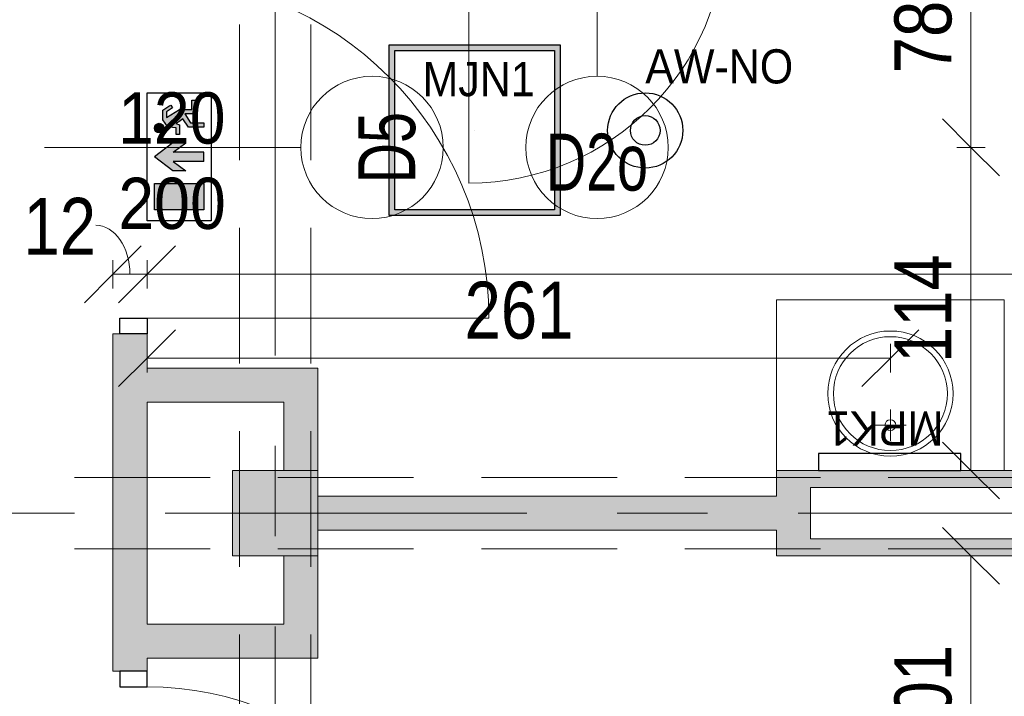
# Model space of a CAD drawing. Header units: centimetres. Extents: x -1631 to 21770, y -8842 to 3590.
# Tile 127 of 142: x 498 to 843, y 1304 to 1542. Entities that reach past the tile are written whole.
import ezdxf

# ---------------------------------------------------------------- set-up
doc = ezdxf.new("R2010")
doc.units = ezdxf.units.CM
doc.linetypes.add('Oś', pattern=[222.25, 127, -31.75, 31.75, -31.75])
doc.linetypes.add('Ukryte', pattern=[71.438, 47.625, -23.813])
for name, color, linetype, lineweight in [('A-ANNO-DIMS', 211, 'Continuous', 13), ('A-ANNO-DIMS-100', 211, 'Continuous', 13), ('A-ANNO-NOTE', 131, 'Continuous', 9), ('A-DETL-GENF', 92, 'Continuous', 9), ('A-DETL-HDLN', 90, 'Ukryte', 9), ('A-DETL-MEDM', 33, 'Continuous', 13), ('A-DOOR', 31, 'Continuous', 13), ('A-WALL', 113, 'Continuous', 13), ('A-WALL-PATT', 111, 'Continuous', 13), ('I-FURN', 30, 'Continuous', 9), ('P-SANR-FIXT', 6, 'Continuous', 9), ('S-COLS', 52, 'Continuous', 13), ('S-GRID', 1, 'Continuous', 13)]:
    doc.layers.add(name, color=color, linetype=linetype, lineweight=lineweight)
doc.layers.add('E_oprawy', color=12, linetype='Continuous')
doc.styles.add('Arial', font='arial.ttf', dxfattribs={"width": 0.9, "height": 18})
doc.styles.add('Arial Narrow_5', font='ARIALN.TTF', dxfattribs={"height": 20})
doc.styles.add('Arial_1', font='arial.ttf', dxfattribs={"width": 0.7, "height": 20})
doc.dimstyles.new('Diagonal_1_100__0__wewnętrzne', dxfattribs={"dimscale": 30.48, "dimtxt": 20.468619, "dimasz": 0.656168, "dimexe": 0.164042, "dimexo": 0.0625, "dimgap": 0.032808, "dimtad": 1, "dimdec": 0, "dimdsep": 46, "dimtxsty": 'Arial Narrow_5', "dimblk1": 'OBLIQUE', "dimblk2": 'OBLIQUE', "dimsah": 1, "dimcen": 0.09, "dimazin": 0, "dimtfac": 1, "dimtdec": 4, "dimtix": 1, "dimtmove": 0, "dimatfit": 3, "dimfxl": 0, "dimtvp": 1, "dimtolj": 1, "dimtzin": 0, "dimarcsym": 0})
doc.dimstyles.new('Diagonal_1_100__0__wewnętrzne_1', dxfattribs={"dimscale": 30.48, "dimtxt": 20.468619, "dimasz": 0.656168, "dimexe": 0.164042, "dimexo": 0.0625, "dimgap": 0.032808, "dimtad": 1, "dimdec": 0, "dimdsep": 46, "dimtxsty": 'Arial Narrow_5', "dimblk1": 'OBLIQUE', "dimblk2": 'OBLIQUE', "dimsah": 1, "dimcen": 0.09, "dimazin": 0, "dimtfac": 1, "dimtdec": 4, "dimtix": 1, "dimtmove": 1, "dimatfit": 3, "dimfxl": 0, "dimtvp": 1, "dimtolj": 1, "dimtzin": 0, "dimarcsym": 0})

# ---------------------------------------------------------------- blocks, each defined once
blk = doc.blocks.new('M_Concrete-Square-Column - 300 x 300mm-1795930-6_piętro IV __13_80 m_ - stan projektowany')
at = {"layer": 'S-COLS', "lineweight": 9}
blk.add_hatch(color=254, dxfattribs=at).paths.add_polyline_path([(15, -15), (15, 15), (-15, 15), (-15, -15)], flags=0)
for p, q in [((15, 15), (-15, 15)), ((-15, 15), (-15, -15)), ((15, -15), (15, 15)), ((-15, -15), (15, -15))]:
    blk.add_line(p, q, dxfattribs=at)
blk = doc.blocks.new('Blat - Blat-V4-6_piętro IV __13_80 m_ - stan projektowany')
at = {"layer": 'I-FURN'}
for p, q in [((0, -60), (0, 0)), ((80, 0), (80, -60)), ((80, -60), (0, -60))]:
    blk.add_line(p, q, dxfattribs=at)
blk = doc.blocks.new('DRZWI 1S - automatyczna etykieta - Drzwi 90 _łazienkowe_-2364279-6_piętro IV __13_80 m_ - stan projektowany')
at = {"layer": 'A-DETL-GENF'}
for p, q in [((-50.5, 7.5), (-50.5, -2)), ((-45, 7.5), (-50.5, 7.5)), ((-45, -2), (-45, 7.5)), ((50.5, 7.5), (45, 7.5)), ((45, 7.5), (45, -2)), ((50.5, -2), (50.5, 7.5)), ((-50.5, -2), (-45, -2)), ((45, -2), (50.5, -2))]:
    blk.add_line(p, q, dxfattribs=at)
at = {"layer": 'A-DETL-MEDM', "lineweight": 25}
for p, q in [((-45, 7.5), (-50.5, 7.5)), ((-50.5, 7.5), (-50.5, -2)), ((-45, -2), (-45, 7.5)), ((45, -2), (45, 7.5)), ((45, 7.5), (50.5, 7.5)), ((50.5, 7.5), (50.5, -2)), ((-50.5, -2), (-45, -2)), ((50.5, -2), (45, -2))]:
    blk.add_line(p, q, dxfattribs=at)
at = {"layer": 'A-DOOR'}
blk.add_line((45, 7.5), (45, 97.5), dxfattribs=at)
blk.add_arc((45, 7.5), 90, 90, 180, dxfattribs=at)
blk = doc.blocks.new('umywalka okrągła d _44cm stal nierdzewna - Type 1-2356168-6_piętro IV __13_80 m_ - stan projektowany')
at = {"layer": 'P-SANR-FIXT'}
for p, q in [((12.5, 13.43), (12.5, 24.43)), ((7, 18.93), (18, 18.93))]:
    blk.add_line(p, q, dxfattribs=at)
for centre, radius in [((12.5, 30), 22), ((12.5, 30), 20), ((12.5, 18.93), 1.9)]:
    blk.add_circle(centre, radius, dxfattribs=at)
blk = doc.blocks.new('DRZWI 1S - automatyczna etykieta - Drzwi 110-2388104-6_piętro IV __13_80 m_ - stan projektowany')
at = {"layer": 'A-DETL-GENF'}
for p, q in [((-60.5, 6), (-60.5, -3.5)), ((-55, 6), (-60.5, 6)), ((-55, -3.5), (-55, 6)), ((60.5, 6), (55, 6)), ((55, 6), (55, -3.5)), ((60.5, -3.5), (60.5, 6)), ((-60.5, -3.5), (-55, -3.5)), ((55, -3.5), (60.5, -3.5))]:
    blk.add_line(p, q, dxfattribs=at)
at = {"layer": 'A-DETL-MEDM', "lineweight": 25}
for p, q in [((-55, 6), (-60.5, 6)), ((-60.5, 6), (-60.5, -3.5)), ((-55, -3.5), (-55, 6)), ((55, -3.5), (55, 6)), ((55, 6), (60.5, 6)), ((60.5, 6), (60.5, -3.5)), ((-60.5, -3.5), (-55, -3.5)), ((60.5, -3.5), (55, -3.5))]:
    blk.add_line(p, q, dxfattribs=at)
at = {"layer": 'A-DOOR'}
blk.add_line((55, 6), (55, 116), dxfattribs=at)
blk.add_arc((55, 6), 110, 90, 180, dxfattribs=at)
blk = doc.blocks.new('DRZWI 1S - automatyczna etykieta - Drzwi 120-2381684-6_piętro IV __13_80 m_ - stan projektowany')
at = {"layer": 'A-DETL-GENF'}
for p, q in [((-65.5, 6), (-65.5, -3.5)), ((-60, 6), (-65.5, 6)), ((-60, -3.5), (-60, 6)), ((65.5, 6), (60, 6)), ((60, 6), (60, -3.5)), ((65.5, -3.5), (65.5, 6)), ((-65.5, -3.5), (-60, -3.5)), ((60, -3.5), (65.5, -3.5))]:
    blk.add_line(p, q, dxfattribs=at)
at = {"layer": 'A-DETL-MEDM', "lineweight": 25}
for p, q in [((-60, 6), (-65.5, 6)), ((-65.5, 6), (-65.5, -3.5)), ((-60, -3.5), (-60, 6)), ((60, -3.5), (60, 6)), ((60, 6), (65.5, 6)), ((65.5, 6), (65.5, -3.5)), ((-65.5, -3.5), (-60, -3.5)), ((65.5, -3.5), (60, -3.5))]:
    blk.add_line(p, q, dxfattribs=at)
at = {"layer": 'A-DOOR'}
blk.add_line((60, 6), (60, 126), dxfattribs=at)
blk.add_arc((60, 6), 120, 90, 180, dxfattribs=at)
blk = doc.blocks.new('DIMBLOCK52-6_piętro IV __13_80 m_ - stan projektowany')
at = {"layer": 'A-ANNO-DIMS-100', "transparency": 16777216}
for p, q in [((831.65, 1496.83), (821.65, 1506.83)), ((826.65, 1496.83), (836.65, 1496.83)), ((831.65, 1496.83), (826.65, 1496.83)), ((831.65, 1383.33), (831.65, 1496.83)), ((831.65, 1496.83), (841.65, 1486.83)), ((831.65, 1383.33), (821.65, 1393.33)), ((826.65, 1383.33), (836.65, 1383.33)), ((831.65, 1383.33), (826.65, 1383.33)), ((831.65, 1383.33), (841.65, 1373.33))]:
    blk.add_line(p, q, dxfattribs=at)
at = {"layer": 'A-ANNO-DIMS-100', "color": 0, "transparency": 16777216, "insert": (804.8, 1421.07), "char_height": 20, "width": 45.6158, "attachment_point": 1, "rotation": 90, "line_spacing_factor": 0.974696, "style": 'Arial Narrow_5'}
blk.add_mtext('114', dxfattribs=at)
blk = doc.blocks.new('_Oblique')
at = {"color": 0, "linetype": 'ByBlock', "lineweight": -2}
blk.add_line((-0.5, -0.5), (0.5, 0.5), dxfattribs=at)
blk = doc.blocks.new('DIMBLOCK53-6_piętro IV __13_80 m_ - stan projektowany')
at = {"layer": 'A-ANNO-DIMS-100', "transparency": 16777216}
for p, q in [((831.65, 1574.33), (821.65, 1584.33)), ((826.65, 1574.33), (836.65, 1574.33)), ((831.65, 1574.33), (826.65, 1574.33)), ((831.65, 1496.83), (831.65, 1574.33)), ((831.65, 1574.33), (841.65, 1564.33)), ((831.65, 1496.83), (821.65, 1506.83)), ((826.65, 1496.83), (836.65, 1496.83)), ((831.65, 1496.83), (826.65, 1496.83)), ((831.65, 1496.83), (841.65, 1486.83))]:
    blk.add_line(p, q, dxfattribs=at)
at = {"layer": 'A-ANNO-DIMS-100', "color": 0, "transparency": 16777216, "insert": (804.8, 1522.9), "char_height": 20, "width": 30.4105, "attachment_point": 1, "rotation": 90, "line_spacing_factor": 0.974696, "style": 'Arial Narrow_5'}
blk.add_mtext('78', dxfattribs=at)
blk = doc.blocks.new('DIMBLOCK72-6_piętro IV __13_80 m_ - stan projektowany')
at = {"layer": 'A-ANNO-DIMS-100', "transparency": 16777216}
for p, q in [((831.65, 1353.33), (821.65, 1363.33)), ((826.65, 1353.33), (836.65, 1353.33)), ((831.65, 1353.33), (826.65, 1353.33)), ((831.65, 1252.33), (831.65, 1353.33)), ((831.65, 1353.33), (841.65, 1343.33)), ((831.65, 1252.33), (821.65, 1262.33)), ((826.65, 1252.33), (836.65, 1252.33)), ((831.65, 1252.33), (826.65, 1252.33)), ((831.65, 1252.33), (841.65, 1242.33))]:
    blk.add_line(p, q, dxfattribs=at)
at = {"layer": 'A-ANNO-DIMS-100', "color": 0, "transparency": 16777216, "insert": (804.8, 1283.82), "char_height": 20, "width": 45.6158, "attachment_point": 1, "rotation": 90, "line_spacing_factor": 0.974696, "style": 'Arial Narrow_5'}
blk.add_mtext('101', dxfattribs=at)
blk = doc.blocks.new('DIMBLOCK132-6_piętro IV __13_80 m_ - stan projektowany')
at = {"layer": 'A-ANNO-DIMS-100', "transparency": 16777216}
for p, q in [((542.38, 1452.25), (552.38, 1462.25)), ((1192.38, 1452.25), (1202.38, 1462.25)), ((542.38, 1447.25), (542.38, 1457.25)), ((1192.38, 1447.25), (1192.38, 1457.25)), ((542.38, 1452.25), (532.38, 1442.25)), ((1192.38, 1452.25), (542.38, 1452.25)), ((542.38, 1452.25), (542.38, 1447.25)), ((1192.38, 1452.25), (1182.38, 1442.25)), ((1192.38, 1452.25), (1192.38, 1447.25))]:
    blk.add_line(p, q, dxfattribs=at)
at = {"layer": 'A-ANNO-DIMS-100', "color": 0, "transparency": 16777216, "insert": (848.37, 1479.1), "char_height": 20, "width": 45.6158, "attachment_point": 1, "line_spacing_factor": 0.974696, "style": 'Arial Narrow_5'}
blk.add_mtext('650', dxfattribs=at)
blk = doc.blocks.new('DIMBLOCK133-6_piętro IV __13_80 m_ - stan projektowany')
at = {"layer": 'A-ANNO-DIMS-100', "transparency": 16777216}
for p, q in [((530.38, 1452.25), (540.38, 1462.25)), ((542.38, 1452.25), (552.38, 1462.25)), ((530.38, 1447.25), (530.38, 1457.25)), ((542.38, 1447.25), (542.38, 1457.25)), ((530.38, 1452.25), (520.38, 1442.25)), ((542.38, 1452.25), (530.38, 1452.25)), ((530.38, 1452.25), (530.38, 1447.25)), ((542.38, 1452.25), (532.38, 1442.25)), ((542.38, 1452.25), (542.38, 1447.25))]:
    blk.add_line(p, q, dxfattribs=at)
blk.add_ellipse((524.35, 1452.25), major_axis=(0, 17.24), ratio=0.69723, start_param=4.712389, end_param=6.283185, dxfattribs=at)
at = {"layer": 'A-ANNO-DIMS-100', "color": 0, "transparency": 16777216, "insert": (499.01, 1479.1), "char_height": 20, "width": 30.4105, "attachment_point": 1, "line_spacing_factor": 0.974696, "style": 'Arial Narrow_5'}
blk.add_mtext('12', dxfattribs=at)
blk = doc.blocks.new('DIMBLOCK188-6_piętro IV __13_80 m_ - stan projektowany')
at = {"layer": 'A-ANNO-DIMS-100', "transparency": 16777216}
for p, q in [((542.38, 1422.79), (552.38, 1432.79)), ((803.38, 1422.79), (813.38, 1432.79)), ((542.38, 1417.79), (542.38, 1427.79)), ((803.38, 1417.79), (803.38, 1427.79)), ((542.38, 1422.79), (532.38, 1412.79)), ((803.38, 1422.79), (542.38, 1422.79)), ((542.38, 1422.79), (542.38, 1417.79)), ((803.38, 1422.79), (793.38, 1412.79)), ((803.38, 1422.79), (803.38, 1417.79))]:
    blk.add_line(p, q, dxfattribs=at)
at = {"layer": 'A-ANNO-DIMS-100', "color": 0, "transparency": 16777216, "insert": (653.87, 1449.64), "char_height": 20, "width": 45.6158, "attachment_point": 1, "line_spacing_factor": 0.974696, "style": 'Arial Narrow_5'}
blk.add_mtext('261', dxfattribs=at)
blk = doc.blocks.new('MPK1')
at = {"layer": 'E_oprawy', "linetype": 'ByBlock'}
blk.add_lwpolyline([(0, 6), (0, 0), (50, 0), (50, 6)], close=True, dxfattribs=at)
at = {"layer": 'E_oprawy'}
blk.add_circle((25, 0), 0.00001, dxfattribs=at)
at = {"layer": 'E_oprawy', "color": 4, "style": 'Arial', "width": 0.9}
blk.add_text('MPK1', height=12, rotation=180, dxfattribs=at).set_placement((43.89, 20.74))
blk = doc.blocks.new('MJN1')
at = {"layer": 'E_oprawy', "linetype": 'ByBlock'}
h = blk.add_hatch(color=256, dxfattribs=at)
h.paths.add_polyline_path([(-30, -30), (-30, 30), (30, 30), (30, -30)])
h.paths.add_polyline_path([(-28, -28), (-28, 28), (28, 28), (28, -28)], flags=16)
for points in [[(-30, -30), (-30, 30), (30, 30), (30, -30)], [(-28, -28), (-28, 28), (28, 28), (28, -28)]]:
    blk.add_lwpolyline(points, close=True, dxfattribs=at)
blk.add_circle((0, 0), 0.0000001, dxfattribs=at)
at = {"layer": 'E_oprawy', "color": 4, "style": 'Arial', "width": 0.9}
blk.add_text('MJN1', height=12, dxfattribs=at).set_placement((-18.29, 11.9))
blk = doc.blocks.new('AW-NO')
at = {"layer": 'E_oprawy', "color": 1, "linetype": 'ByBlock'}
for radius in [13.2, 5.21]:
    blk.add_circle((0, 0), radius, dxfattribs=at)
at = {"layer": 'E_oprawy', "color": 1, "style": 'Arial', "width": 0.9}
blk.add_text('AW-NO', height=12, dxfattribs=at).set_placement((0, 16.52))
blk = doc.blocks.new('EW_W_GORE')
at = {"layer": 'E_oprawy'}
for points in [[(431.95, 125.13), (425.73, 125.13), (425.73, 113.58), (431.95, 113.58)], [(438.17, 125.13), (434.88, 120.79), (434.88, 117.78), (437.1, 120.71), (437.1, 113.58), (439.24, 113.58), (439.24, 120.71), (441.46, 117.78), (441.46, 120.79)], [(446.02, 124.01, 1), (443.78, 124.01, 1)], [(447.38, 122.28), (448.73, 122.28), (449.62, 120.89), (450.3, 121.32), (450.01, 121.78), (449.13, 123.14), (446.83, 123.14), (445.25, 122.06), (445.1, 121.75), (444.98, 120), (443.37, 120), (443.37, 119.23), (445.7, 119.23), (445.95, 120.1), (446.4, 119.43), (447.05, 118.48), (445.13, 117.18), (445.13, 113.58), (446.14, 113.58), (446.14, 116.64), (448.23, 117.98), (448.23, 115.45), (451.45, 115.46), (451.45, 116.38), (449.24, 116.38), (449.24, 119.27)]]:
    blk.add_hatch(color=3, dxfattribs=at).paths.add_polyline_path(points)
at = {"layer": 'E_oprawy', "color": 3}
for p, q in [((425.73, 125.13), (431.95, 125.13)), ((425.73, 113.58), (425.73, 125.13)), ((431.95, 125.13), (431.95, 113.58)), ((434.88, 120.79), (438.17, 125.13)), ((441.46, 120.79), (438.17, 125.13)), ((445.25, 122.06), (446.83, 123.14)), ((446.83, 123.14), (449.13, 123.14)), ((448.73, 122.28), (447.38, 122.28)), ((447.38, 122.28), (449.24, 119.27)), ((449.62, 120.89), (448.73, 122.28)), ((449.13, 123.14), (450.01, 121.78)), ((434.88, 117.78), (434.88, 120.79)), ((437.1, 120.71), (434.88, 117.78)), ((437.1, 113.58), (437.1, 120.71)), ((439.24, 113.58), (439.24, 120.71)), ((439.24, 120.71), (441.46, 117.78)), ((441.46, 117.78), (441.46, 120.79)), ((443.37, 119.23), (443.37, 120)), ((443.37, 120), (444.98, 120)), ((444.98, 120), (445.1, 121.75)), ((445.1, 121.75), (445.25, 122.06)), ((445.95, 120.1), (445.7, 119.23)), ((446.4, 119.43), (445.95, 120.1)), ((450.3, 121.32), (449.62, 120.89)), ((450.01, 121.78), (450.3, 121.32)), ((445.7, 119.23), (443.37, 119.23)), ((445.13, 117.18), (447.05, 118.48)), ((448.23, 117.98), (446.14, 116.64)), ((447.05, 118.48), (446.4, 119.43)), ((448.23, 115.45), (448.23, 117.98)), ((449.24, 119.27), (449.24, 116.38)), ((445.13, 113.58), (445.13, 117.18)), ((446.14, 116.64), (446.14, 113.58)), ((451.45, 115.46), (448.23, 115.45)), ((449.24, 116.38), (451.45, 116.38)), ((451.45, 116.38), (451.45, 115.46)), ((431.95, 113.58), (425.73, 113.58)), ((437.1, 113.58), (439.24, 113.58)), ((446.14, 113.58), (445.13, 113.58))]:
    blk.add_line(p, q, dxfattribs=at)
blk.add_lwpolyline([(423.17, 126.85), (453.17, 126.85), (453.17, 111.85), (423.17, 111.85)], close=True, dxfattribs=at)
blk.add_circle((444.9, 124.01), 1.12, dxfattribs=at)

msp = doc.modelspace()

# ---------------------------------------------------------------- hatches: boundary and pattern name
at = {"layer": 'A-WALL-PATT'}
h = msp.add_hatch(color=9, dxfattribs=at)
h.paths.add_polyline_path([(542.38, 132.33), (542.38, 139.33), (530.38, 139.33), (530.38, 132.33)], flags=0)
h.paths.add_polyline_path([(542.38, 250.33), (542.38, 465.83), (530.38, 465.83), (530.38, 250.33)], flags=0)
h.paths.add_polyline_path([(530.38, 657.83), (542.38, 657.83), (542.38, 660.33), (530.38, 660.33)], flags=0)
h.paths.add_polyline_path([(530.38, 781.33), (542.38, 781.33), (542.38, 1102.83), (530.38, 1102.83), (530.38, 788.28)], flags=0)
h.paths.add_polyline_path([(530.38, 1312.83), (542.38, 1312.83), (542.38, 1431.33), (530.38, 1431.33)], flags=0)
h.paths.add_polyline_path([(530.38, 1633.83), (542.38, 1633.83), (542.38, 2022.83), (530.38, 2022.83), (530.38, 1665.12)], flags=0)
h.paths.add_polyline_path([(542.38, 2173.83), (542.38, 2458.83), (530.38, 2458.83), (530.38, 2173.83)], flags=0)
h.paths.add_polyline_path([(530.38, 2593.83), (542.38, 2593.83), (542.38, 2824.33), (530.38, 2824.33), (530.38, 2634.27)], flags=0)
for points in [[(542.38, 1407.33), (602.38, 1407.33), (602.38, 1419.33), (542.38, 1419.33)], [(775.38, 1353.33), (775.38, 1383.33), (763.38, 1383.33), (763.38, 1353.33)], [(1172.38, 1377.33), (1172.38, 1383.33), (775.38, 1383.33), (775.38, 1377.33), (1100.2, 1377.33)], [(763.38, 1362.33), (763.38, 1374.33), (602.38, 1374.33), (602.38, 1362.33), (736.3, 1362.33)], [(1172.38, 1353.33), (1172.38, 1359.33), (775.38, 1359.33), (775.38, 1353.33), (1100.2, 1353.33)], [(542.38, 1317.33), (590.38, 1317.33), (590.38, 1329.33), (542.38, 1329.33)]]:
    msp.add_hatch(color=9, dxfattribs=at).paths.add_polyline_path(points, flags=0)
h = msp.add_hatch(color=9, dxfattribs=at)
h.paths.add_polyline_path([(590.38, 1317.33), (602.38, 1317.33), (602.38, 1353.33), (590.38, 1353.33), (590.38, 1329.33)], flags=0)
h.paths.add_polyline_path([(599.1, 1383.33), (602.38, 1383.33), (602.38, 1407.33), (590.38, 1407.33), (590.38, 1383.33), (596.78, 1383.33)], flags=0)

# ---------------------------------------------------------------- linework, layer by layer
at = {"layer": 'A-ANNO-NOTE', "lineweight": 13}
for p, q in [((700.38, 1611.83), (700.38, 1521.83)), ((700.38, 1611.83), (700.38, 1521.83)), ((506.38, 1496.83), (596.38, 1496.83)), ((506.38, 1496.83), (596.38, 1496.83))]:
    msp.add_line(p, q, dxfattribs=at)
for centre in [(621.38, 1496.83), (700.38, 1496.83)]:
    msp.add_circle(centre, 25, dxfattribs=at)
at = {"layer": 'A-DETL-HDLN'}
for p, q in [((574.88, 420.83), (574.88, 2793.33)), ((599.88, 420.83), (599.88, 2793.33)), ((-1197.62, 1380.83), (1172.38, 1380.83)), ((-1197.62, 1355.83), (1172.38, 1355.83))]:
    msp.add_line(p, q, dxfattribs=at)
at = {"layer": 'A-WALL', "lineweight": 9}
for p, q in [((532.88, 1431.33), (530.38, 1431.33)), ((530.38, 1431.33), (530.38, 1312.83)), ((542.38, 1419.33), (542.38, 1431.33)), ((602.38, 1419.33), (542.38, 1419.33)), ((602.38, 1383.33), (602.38, 1419.33)), ((542.38, 1329.33), (542.38, 1407.33)), ((542.38, 1407.33), (590.38, 1407.33)), ((590.38, 1407.33), (590.38, 1383.33)), ((1172.38, 1383.33), (763.38, 1383.33)), ((763.38, 1383.33), (763.38, 1374.33)), ((775.38, 1377.33), (1172.38, 1377.33)), ((775.38, 1359.33), (775.38, 1377.33)), ((763.38, 1374.33), (602.38, 1374.33)), ((602.38, 1362.33), (763.38, 1362.33)), ((763.38, 1362.33), (763.38, 1353.33)), ((1172.38, 1359.33), (775.38, 1359.33)), ((590.38, 1353.33), (590.38, 1329.33)), ((602.38, 1317.33), (602.38, 1353.33)), ((763.38, 1353.33), (1172.38, 1353.33)), ((590.38, 1329.33), (542.38, 1329.33)), ((542.38, 1312.83), (542.38, 1317.33)), ((542.38, 1317.33), (602.38, 1317.33)), ((530.38, 1312.83), (532.88, 1312.83))]:
    msp.add_line(p, q, dxfattribs=at)
at = {"layer": 'S-GRID', "linetype": 'Oś'}
for p, q in [((587.38, 2884.27), (587.38, 27.13)), ((1342.46, 1368.33), (-1368.76, 1368.33))]:
    msp.add_line(p, q, dxfattribs=at)

# ---------------------------------------------------------------- block references
at = {"layer": 'A-DOOR'}
for name, p, rotation in [('DRZWI 1S - automatyczna etykieta - Drzwi 90 _łazienkowe_-2364279-6_piętro IV __13_80 m_ - stan projektowany', (700.38, 1581.83), 180), ('DRZWI 1S - automatyczna etykieta - Drzwi 120-2381684-6_piętro IV __13_80 m_ - stan projektowany', (536.38, 1496.83), 269.9999999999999), ('DRZWI 1S - automatyczna etykieta - Drzwi 110-2388104-6_piętro IV __13_80 m_ - stan projektowany', (536.38, 1252.33), 269.9999999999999)]:
    msp.add_blockref(name, p, dxfattribs=dict(at, rotation=rotation))
at = {"layer": 'E_oprawy'}
for name, p in [('MJN1', (657.4, 1502.93)), ('MPK1', (778.11, 1383.33))]:
    msp.add_blockref(name, p, dxfattribs=at)
at = {"layer": 'E_oprawy', "linetype": 'ByBlock'}
msp.add_blockref('AW-NO', (717.31, 1502.79), dxfattribs=at)
at = {"layer": 'E_oprawy', "xscale": 1.5, "yscale": 1.5, "zscale": 1.5, "rotation": 90}
msp.add_blockref('EW_W_GORE', (732.66, 836.27), dxfattribs=at)
at = {"layer": 'I-FURN', "rotation": 180}
msp.add_blockref('Blat - Blat-V4-6_piętro IV __13_80 m_ - stan projektowany', (843.38, 1383.33), dxfattribs=at)
at = {"layer": 'P-SANR-FIXT'}
msp.add_blockref('umywalka okrągła d _44cm stal nierdzewna - Type 1-2356168-6_piętro IV __13_80 m_ - stan projektowany', (790.88, 1380.33), dxfattribs=at)
at = {"layer": 'S-COLS', "lineweight": 9}
msp.add_blockref('M_Concrete-Square-Column - 300 x 300mm-1795930-6_piętro IV __13_80 m_ - stan projektowany', (587.38, 1368.33), dxfattribs=at)

# ---------------------------------------------------------------- texts
at = {"layer": 'A-ANNO-NOTE', "lineweight": 211, "attachment_point": 5, "line_spacing_factor": 0.936439}
for s, insert, char_height, width, style in [('\\pxqc,t6.35,12.7,19.05,25.4,31.75,38.1,44.45,50.8,57.15,63.5,69.85,76.2,82.55,88.9,95.25,101.6,107.95,114.3,120.65,127,133.35,139.7,146.05,152.4,158.75,165.1,171.45,177.8,184.15,190.5,196.85,203.2;{120}', (551.07, 1507.06), 18, 38.07, 'Arial'), ('\\pxqc,t4.445,8.89,13.335,17.78,22.225,26.67,31.115,35.56,40.005,44.45,48.895,53.34,57.785,62.23,66.675,71.12,75.565,80.01,84.455,88.9,93.345,97.79,102.235,106.68,111.125,115.57,120.015,124.46,128.905,133.35,137.795,142.24;{D2o}', (700.35, 1491.53), 20, 37.03, 'Arial_1'), ('\\pxqc,t6.35,12.7,19.05,25.4,31.75,38.1,44.45,50.8,57.15,63.5,69.85,76.2,82.55,88.9,95.25,101.6,107.95,114.3,120.65,127,133.35,139.7,146.05,152.4,158.75,165.1,171.45,177.8,184.15,190.5,196.85,203.2;{200}', (551.16, 1477.06), 18, 38.07, 'Arial')]:
    msp.add_mtext(s, dxfattribs=dict(at, insert=insert, char_height=char_height, width=width, style=style))
at = {"layer": 'A-ANNO-NOTE', "lineweight": 211, "insert": (626.67, 1496.76), "char_height": 20, "width": 25.97, "attachment_point": 5, "rotation": 90, "line_spacing_factor": 0.936439, "style": 'Arial_1'}
msp.add_mtext('\\pxqc,t4.445,8.89,13.335,17.78,22.225,26.67,31.115,35.56,40.005,44.45,48.895,53.34,57.785,62.23,66.675,71.12,75.565,80.01,84.455,88.9,93.345,97.79,102.235,106.68,111.125,115.57,120.015,124.46,128.905,133.35,137.795,142.24;{D5}', dxfattribs=at)

# ---------------------------------------------------------------- dimensions: what is measured, and where the dimension line sits
at = {"layer": 'A-ANNO-DIMS'}
for base, p1, p2, angle, override, picture, middle in [((831.65060747, 1574.32555458), (826.65060747, 1496.82555458), (826.65060747, 1574.32555458), 90, {"dimpost": '<>', "dimfxl": 77.5}, 'DIMBLOCK53-6_piętro IV __13_80 m_ - stan projektowany', (820.43914765, 1535.57555458)), ((831.65060747, 1496.82555458), (826.65060747, 1383.32555458), (826.65060747, 1496.82555458), 90, {"dimpost": '<>', "dimfxl": 113.5}, 'DIMBLOCK52-6_piętro IV __13_80 m_ - stan projektowany', (820.60967972, 1440.07555458)), ((542.38, 1422.79), (803.38, 1417.79), (542.38, 1417.79), 0, {"dimpost": '<>', "dimfxl": 261}, 'DIMBLOCK188-6_piętro IV __13_80 m_ - stan projektowany', (672.88, 1434)), ((831.65, 1353.33), (826.65, 1252.33), (826.65, 1353.33), 90, {"dimpost": '<>', "dimfxl": 101}, 'DIMBLOCK72-6_piętro IV __13_80 m_ - stan projektowany', (820.44, 1302.83))]:
    dim = msp.add_linear_dim(base=base, p1=p1, p2=p2, angle=angle, dimstyle='Diagonal_1_100__0__wewnętrzne', override=override, dxfattribs=at)
    dim.commit()
    dim.dimension.update_dxf_attribs({"geometry": picture, "text_midpoint": middle})
dim = msp.add_linear_dim(base=(530.38, 1452.25), p1=(542.38, 1447.25), p2=(530.38, 1447.25), dimstyle='Diagonal_1_100__0__wewnętrzne_1', override={"dimpost": '<>', "dimfxl": 12}, dxfattribs=at)
dim.commit()
dim.dimension.update_dxf_attribs({"geometry": 'DIMBLOCK133-6_piętro IV __13_80 m_ - stan projektowany', "text_midpoint": (514.22, 1465.77), "dimtype": 160, "text_rotation": 360})
dim = msp.add_linear_dim(base=(542.38, 1452.25), p1=(1192.38, 1447.25), p2=(542.38, 1447.25), dimstyle='Diagonal_1_100__0__wewnętrzne', override={"dimpost": '<>', "dimfxl": 650}, dxfattribs=at)
dim.commit()
dim.dimension.update_dxf_attribs({"geometry": 'DIMBLOCK132-6_piętro IV __13_80 m_ - stan projektowany', "text_midpoint": (867.38, 1463.46)})

doc.saveas('drawing.dxf')
